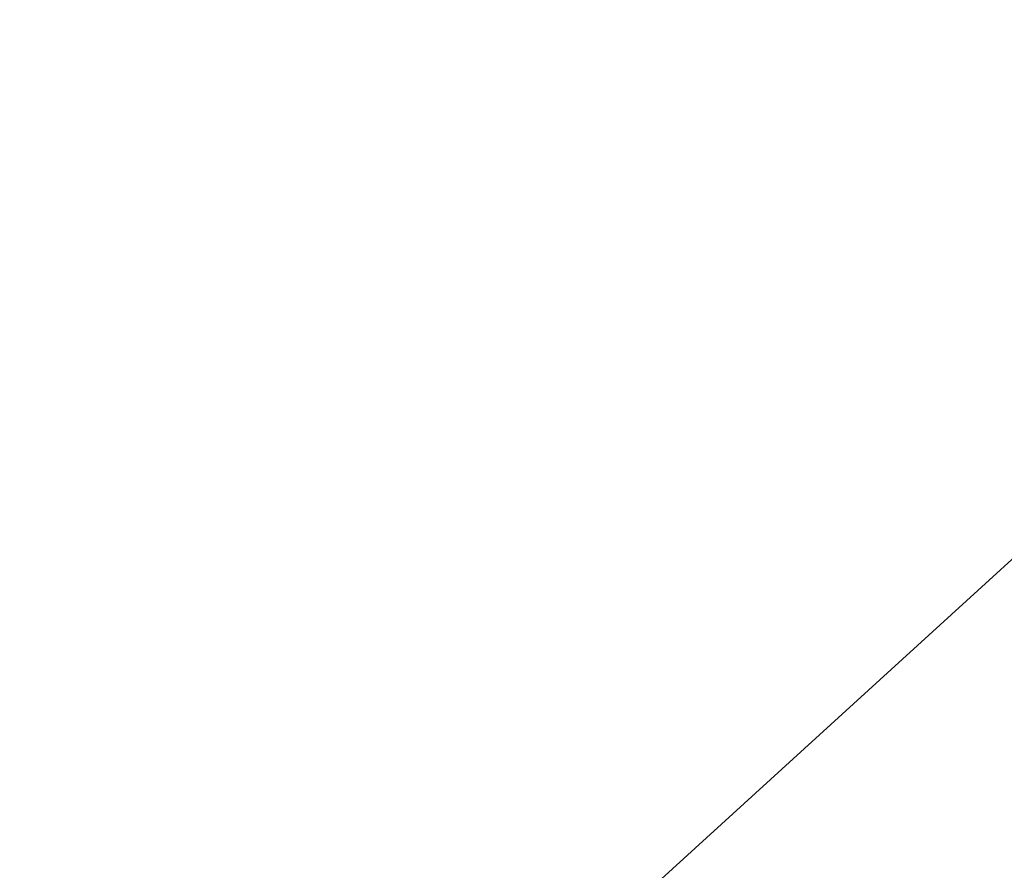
# Model space of a CAD drawing. Header units: millimetres. Extents: x -203 to 203, y 78 to 485.
# Tile 93 of 256: x -4.7474 to -4.7186, y 203.0596 to 203.0846. Entities that reach past the tile are written whole.
import ezdxf

# ---------------------------------------------------------------- set-up
doc = ezdxf.new("R2010")
doc.units = ezdxf.units.MM
doc.layers.add('Layer 01', color=18, linetype='Continuous', true_color=0x000000)

# ---------------------------------------------------------------- blocks, each defined once
blk = doc.blocks.new('10CP311BZ')
at = {"layer": 'Layer 01'}
blk.add_line((-4.445600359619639, 10.50247755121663, 8.951234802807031), (-3.251834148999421, 9.411917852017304, 8.951234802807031), dxfattribs=at)
at = {"layer": 'Layer 01', "extrusion": (0.6459741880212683, 0.7071067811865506, 0.2876062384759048)}
blk.add_rational_spline([(-3.934270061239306, 11.06816297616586, 9.193558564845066), (-3.417455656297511, 10.50607387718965, 9.41472291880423), (-2.883868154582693, 9.946663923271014, 9.59162735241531), (-2.337290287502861, 9.393898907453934, 9.723017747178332)], [1, 0.9976369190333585, 0.9976369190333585, 1], degree=3, dxfattribs=at)
at = {"layer": 'Layer 01'}
blk.add_open_spline([(-2.201814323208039, 9.393898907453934, 9.418733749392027), (-2.966572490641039, 10.2310309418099, 9.078241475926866), (-3.731330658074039, 11.06816297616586, 8.737749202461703)], degree=2, dxfattribs=at)
at = {"layer": 'Layer 01', "extrusion": (0.6459741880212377, -0.7071067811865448, 0.2876062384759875)}
blk.add_rational_spline([(-2.337290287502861, 9.393898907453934, 9.723017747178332), (-2.699878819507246, 9.02720594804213, 9.635856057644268), (-3.057030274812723, 8.657294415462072, 9.5285693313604), (-3.407628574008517, 8.285320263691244, 9.401492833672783)], [1, 0.9989583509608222, 0.9989583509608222, 1], degree=3, dxfattribs=at)
blk = doc.blocks.new('CT311ABINT')
at = {"layer": 'Layer 01', "extrusion": (-0.1637859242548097, -0.984092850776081, 0.06881447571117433), "rotation": 0.6561814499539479}
blk.add_blockref('10CP311BZ', (-41.93200462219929, 85.8147011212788, -246.623976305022), dxfattribs=at)

msp = doc.modelspace()

# ---------------------------------------------------------------- block references
at = {"layer": 'Layer 01', "extrusion": (0, -1, 0)}
msp.add_blockref('CT311ABINT', (0, -17.71698113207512, -281.7169811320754), dxfattribs=at)

doc.saveas('drawing.dxf')
